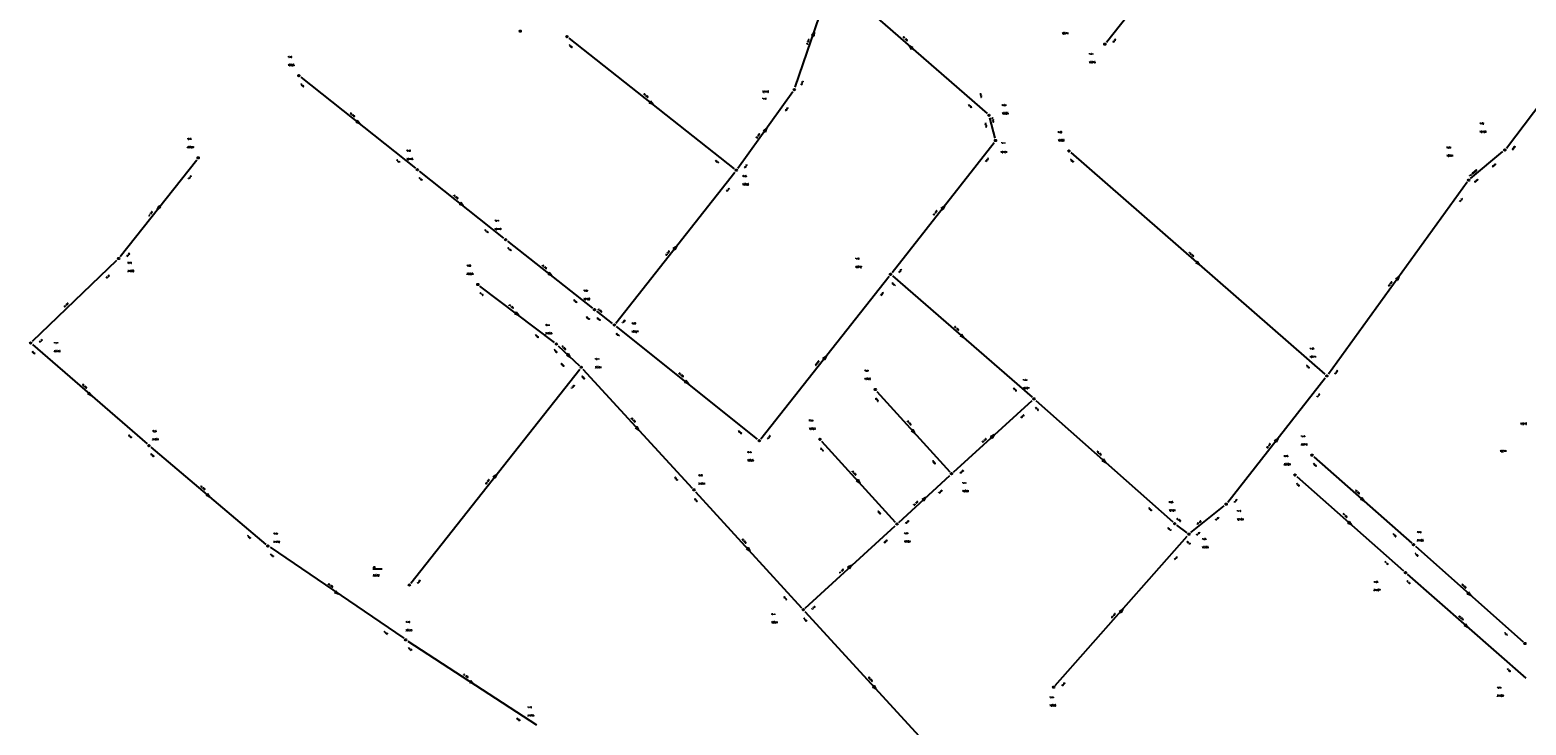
# Model space of a CAD drawing. Header units: metres. Extents: x 183111 to 185656, y 327391 to 329490.
# Tile 19 of 23: x 184537 to 185020, y 329002 to 329227. Entities that reach past the tile are written whole.
import ezdxf

# ---------------------------------------------------------------- set-up
doc = ezdxf.new("R2010")
doc.units = ezdxf.units.M
doc.header["$LTSCALE"] = 0.2
for name, color, linetype in [('B_RIO_L_PUTDEKSEL', 252, 'Continuous'), ('I90_PUTNUMMER', 252, 'Continuous'), ('I90_STRENG', 252, 'Continuous'), ('I90_TEKST', 252, 'Continuous')]:
    doc.layers.add(name, color=color, linetype=linetype)
doc.styles.get("Standard").update_dxf_attribs({"font": 'romans.shx'})

msp = doc.modelspace()

# ---------------------------------------------------------------- linework, layer by layer
at = {"layer": 'B_RIO_L_PUTDEKSEL', "lineweight": -3}
for centre in [(184694.9, 329226.2), (184710, 329224.4), (184883.7, 329222), (184623.4, 329211.8), (184783.4, 329207.3), (184846.3, 329199), (184848.4, 329190.9), (184590.9, 329185.3), (184872.1, 329187.5), (185012.9, 329187.8), (184661.7, 329181.5), (184764.7, 329181.3), (185001.2, 329178.1), (184690.2, 329158.9), (184565.2, 329152.8), (184814.5, 329147.7), (184681.2, 329144.4), (184718.9, 329136.3), (184725.3, 329131.3), (184536.8, 329125.5), (184706.6, 329125.2), (184714.6, 329117.7), (184955.4, 329114.9), (184809.6, 329110.5), (184860.8, 329107.5), (184575, 329092.4), (184772.1, 329094), (184791.7, 329094.4), (184950.6, 329089.3), (184834.2, 329083.3), (184945.1, 329082.9), (184751, 329078.1), (184922.9, 329073.5), (184816.6, 329067.1), (184906.3, 329067.2), (184910.9, 329063.8), (184613.4, 329060), (184983.4, 329060.4), (184980.8, 329051.4), (184659.1, 329047.4), (184786.3, 329039.4), (184786.3, 329039.4), (184657.9, 329029.7), (185019.4, 329028.5), (184867.2, 329014.4)]:
    msp.add_circle(centre, 0.25, dxfattribs=at)
at = {"layer": 'I90_STRENG', "lineweight": -3, "ltscale": 0.7}
for points in [[(184884.2, 329222.6), (184917.91, 329265.25)], [(184783.7, 329208.1), (184795.48, 329242.46)], [(184796.3, 329242.7), (184845.69, 329199.57)], [(184710.6, 329223.9), (184764.05, 329181.79)], [(184789.81, 329225.91), (184789.08, 329224.79)], [(184789.08, 329224.79), (184789.7, 329225.61)], [(184789.08, 329224.79), (184789.6, 329225.3)], [(184789.49, 329224.99), (184789.08, 329224.79)], [(184789.08, 329224.79), (184789.7, 329224.58)], [(184789.39, 329224.68), (184789.81, 329225.91)], [(184789.7, 329224.58), (184789.49, 329224.99)], [(184789.6, 329225.3), (184789.7, 329224.58)], [(184789.81, 329225.91), (184789.7, 329224.58)], [(184789.7, 329225.61), (184789.7, 329224.58)], [(185013.4, 329188.4), (185042.32, 329226.51)], [(184821.49, 329220.67), (184820.51, 329221.53)], [(184820.51, 329221.53), (184821.27, 329220.43)], [(184820.51, 329221.53), (184821.7, 329220.92)], [(184821.27, 329220.43), (184820.76, 329221.31)], [(184820.76, 329221.31), (184821.7, 329220.92)], [(184821.27, 329220.43), (184821, 329221.1)], [(184821, 329221.1), (184821.7, 329220.92)], [(184821.7, 329220.92), (184821.24, 329220.89)], [(184821.24, 329220.89), (184821.27, 329220.43)], [(184821.27, 329220.43), (184821.7, 329220.92)], [(184624, 329211.3), (184661.04, 329181.98)], [(184736.99, 329203.56), (184736.59, 329203.05)], [(184736.79, 329203.3), (184737.81, 329202.5)], [(184737.81, 329202.5), (184736.99, 329203.56)], [(184736.99, 329203.56), (184737.3, 329202.9)], [(184737.04, 329203.1), (184736.99, 329203.56)], [(184736.99, 329203.56), (184737.55, 329202.7)], [(184765.2, 329182), (184782.97, 329206.7)], [(184736.59, 329203.05), (184737.04, 329203.1)], [(184737.81, 329202.5), (184736.59, 329203.05)], [(184737.3, 329202.9), (184736.59, 329203.05)], [(184737.55, 329202.7), (184736.59, 329203.05)], [(184642.29, 329197.36), (184641.89, 329196.85)], [(184641.89, 329196.85), (184642.35, 329196.9)], [(184643.11, 329196.3), (184641.89, 329196.85)], [(184642.6, 329196.7), (184641.89, 329196.85)], [(184642.85, 329196.5), (184641.89, 329196.85)], [(184642.09, 329197.1), (184643.11, 329196.3)], [(184643.11, 329196.3), (184642.29, 329197.36)], [(184642.29, 329197.36), (184642.6, 329196.7)], [(184642.35, 329196.9), (184642.29, 329197.36)], [(184642.29, 329197.36), (184642.85, 329196.5)], [(184774.48, 329194.83), (184773.46, 329193.96)], [(184773.46, 329193.96), (184774.29, 329194.56)], [(184773.46, 329193.96), (184774.1, 329194.3)], [(184773.91, 329194.04), (184773.46, 329193.96)], [(184773.46, 329193.96), (184773.98, 329193.58)], [(184773.72, 329193.77), (184774.48, 329194.83)], [(184773.98, 329193.58), (184773.91, 329194.04)], [(184774.48, 329194.83), (184773.98, 329193.58)], [(184774.29, 329194.56), (184773.98, 329193.58)], [(184774.1, 329194.3), (184773.98, 329193.58)], [(184846.5, 329198.2), (184848.2, 329191.66)], [(184815, 329148.3), (184847.92, 329190.26)], [(184565.7, 329153.4), (184590.41, 329184.65)], [(184872.7, 329187), (184954.8, 329115.45)], [(185001.8, 329178.6), (185012.27, 329187.29)], [(184662.3, 329181), (184689.55, 329159.4)], [(184725.8, 329131.9), (184764.21, 329180.64)], [(184955.9, 329115.6), (185000.75, 329177.5)], [(184577.7, 329168.59), (184578.25, 329169.81)], [(184578.5, 329169.61), (184577.7, 329168.59)], [(184577.9, 329168.84), (184578.25, 329169.81)], [(184578.1, 329169.1), (184578.25, 329169.81)], [(184578.76, 329169.41), (184578.25, 329169.81)], [(184578.25, 329169.81), (184578.3, 329169.35)], [(184675.69, 329170.86), (184675.29, 329170.35)], [(184675.29, 329170.35), (184675.74, 329170.4)], [(184676.51, 329169.8), (184675.29, 329170.35)], [(184676, 329170.2), (184675.29, 329170.35)], [(184676.25, 329170), (184675.29, 329170.35)], [(184675.49, 329170.6), (184676.51, 329169.8)], [(184676.51, 329169.8), (184675.69, 329170.86)], [(184675.69, 329170.86), (184676, 329170.2)], [(184675.74, 329170.4), (184675.69, 329170.86)], [(184675.69, 329170.86), (184676.25, 329170)], [(184831.9, 329169.81), (184830.84, 329168.99)], [(184830.84, 329168.99), (184831.7, 329169.55)], [(184831.1, 329168.79), (184831.9, 329169.81)], [(184831.9, 329169.81), (184831.35, 329168.59)], [(184831.7, 329169.55), (184831.35, 329168.59)], [(184577.7, 329168.59), (184578.76, 329169.41)], [(184578.76, 329169.41), (184577.9, 329168.84)], [(184578.76, 329169.41), (184578.1, 329169.1)], [(184578.3, 329169.35), (184578.76, 329169.41)], [(184830.84, 329168.99), (184831.5, 329169.3)], [(184831.3, 329169.04), (184830.84, 329168.99)], [(184830.84, 329168.99), (184831.35, 329168.59)], [(184831.35, 329168.59), (184831.3, 329169.04)], [(184831.5, 329169.3), (184831.35, 329168.59)], [(184690.8, 329158.4), (184718.25, 329136.79)], [(184745.4, 329156.81), (184744.34, 329155.99)], [(184744.34, 329155.99), (184745.2, 329156.55)], [(184744.34, 329155.99), (184745, 329156.3)], [(184744.8, 329156.04), (184744.34, 329155.99)], [(184744.34, 329155.99), (184744.85, 329155.59)], [(184744.6, 329155.79), (184745.4, 329156.81)], [(184744.85, 329155.59), (184744.8, 329156.04)], [(184745.4, 329156.81), (184744.85, 329155.59)], [(184745.2, 329156.55), (184744.85, 329155.59)], [(184745, 329156.3), (184744.85, 329155.59)], [(184537.4, 329126.1), (184564.65, 329152.31)], [(184913.52, 329151.87), (184913.1, 329151.38)], [(184913.1, 329151.38), (184913.55, 329151.41)], [(184914.29, 329150.77), (184913.1, 329151.38)], [(184913.8, 329151.2), (184913.1, 329151.38)], [(184914.05, 329150.99), (184913.1, 329151.38)], [(184913.31, 329151.63), (184914.29, 329150.77)], [(184914.29, 329150.77), (184913.52, 329151.87)], [(184913.52, 329151.87), (184913.8, 329151.2)], [(184913.55, 329151.41), (184913.52, 329151.87)], [(184913.52, 329151.87), (184914.05, 329150.99)], [(184704.29, 329148.26), (184703.89, 329147.75)], [(184703.89, 329147.75), (184704.34, 329147.8)], [(184705.11, 329147.2), (184703.89, 329147.75)], [(184704.6, 329147.6), (184703.89, 329147.75)], [(184704.86, 329147.4), (184703.89, 329147.75)], [(184704.09, 329148), (184705.11, 329147.2)], [(184705.11, 329147.2), (184704.29, 329148.26)], [(184704.29, 329148.26), (184704.6, 329147.6)], [(184704.34, 329147.8), (184704.29, 329148.26)], [(184704.29, 329148.26), (184704.86, 329147.4)], [(184772.6, 329094.6), (184814.01, 329147.04)], [(184815.1, 329147.2), (184860.19, 329108.06)], [(184978.68, 329147.03), (184977.65, 329146.16)], [(184977.65, 329146.16), (184978.49, 329146.76)], [(184977.65, 329146.16), (184978.3, 329146.5)], [(184978.11, 329146.24), (184977.65, 329146.16)], [(184977.65, 329146.16), (184978.18, 329145.78)], [(184977.92, 329145.97), (184978.68, 329147.03)], [(184978.18, 329145.78), (184978.11, 329146.24)], [(184978.68, 329147.03), (184978.18, 329145.78)], [(184978.49, 329146.76), (184978.18, 329145.78)], [(184978.3, 329146.5), (184978.18, 329145.78)], [(184681.8, 329143.9), (184705.91, 329125.65)], [(184719.5, 329135.8), (184724.63, 329131.79)], [(184693.58, 329135.45), (184693.18, 329134.93)], [(184693.18, 329134.93), (184693.64, 329135)], [(184694.42, 329134.41), (184693.18, 329134.93)], [(184693.9, 329134.8), (184693.18, 329134.93)], [(184694.16, 329134.6), (184693.18, 329134.93)], [(184693.38, 329135.19), (184694.42, 329134.41)], [(184694.42, 329134.41), (184693.58, 329135.45)], [(184693.58, 329135.45), (184693.9, 329134.8)], [(184693.64, 329135), (184693.58, 329135.45)], [(184693.58, 329135.45), (184694.16, 329134.6)], [(184725.9, 329130.8), (184771.44, 329094.48)], [(184837.42, 329128.27), (184837, 329127.78)], [(184837, 329127.78), (184837.45, 329127.81)], [(184838.19, 329127.17), (184837, 329127.78)], [(184837.7, 329127.6), (184837, 329127.78)], [(184837.95, 329127.39), (184837, 329127.78)], [(184837.21, 329128.03), (184838.19, 329127.17)], [(184838.19, 329127.17), (184837.42, 329128.27)], [(184837.42, 329128.27), (184837.7, 329127.6)], [(184837.45, 329127.81), (184837.42, 329128.27)], [(184837.42, 329128.27), (184837.95, 329127.39)], [(184537.4, 329125), (184574.39, 329092.96)], [(184707.2, 329124.6), (184714.04, 329118.19)], [(184710.35, 329122.08), (184709.9, 329121.61)], [(184709.9, 329121.61), (184710.36, 329121.62)], [(184711.07, 329120.96), (184709.9, 329121.61)], [(184710.6, 329121.4), (184709.9, 329121.61)], [(184710.84, 329121.18), (184709.9, 329121.61)], [(184710.12, 329121.84), (184711.07, 329120.96)], [(184711.07, 329120.96), (184710.35, 329122.08)], [(184710.35, 329122.08), (184710.6, 329121.4)], [(184710.36, 329121.62), (184710.35, 329122.08)], [(184710.35, 329122.08), (184710.84, 329121.18)], [(184793.7, 329121.31), (184792.64, 329120.49)], [(184792.9, 329120.29), (184793.7, 329121.31)], [(184793.7, 329121.31), (184793.15, 329120.09)], [(184659.6, 329048), (184714.11, 329117.02)], [(184715.1, 329117.1), (184750.43, 329078.68)], [(184792.64, 329120.49), (184793.5, 329121.05)], [(184792.64, 329120.49), (184793.3, 329120.8)], [(184793.1, 329120.54), (184792.64, 329120.49)], [(184792.64, 329120.49), (184793.15, 329120.09)], [(184793.15, 329120.09), (184793.1, 329120.54)], [(184793.5, 329121.05), (184793.15, 329120.09)], [(184793.3, 329120.8), (184793.15, 329120.09)], [(184748.39, 329113.36), (184747.99, 329112.85)], [(184747.99, 329112.85), (184748.45, 329112.9)], [(184749.21, 329112.29), (184747.99, 329112.85)], [(184748.7, 329112.7), (184747.99, 329112.85)], [(184748.95, 329112.5), (184747.99, 329112.85)], [(184748.19, 329113.1), (184749.21, 329112.29)], [(184749.21, 329112.29), (184748.39, 329113.36)], [(184748.39, 329113.36), (184748.7, 329112.7)], [(184748.45, 329112.9), (184748.39, 329113.36)], [(184748.39, 329113.36), (184748.95, 329112.5)], [(184923.4, 329074.1), (184954.91, 329114.25)], [(184555.62, 329109.57), (184555.2, 329109.08)], [(184555.2, 329109.08), (184555.65, 329109.11)], [(184556.39, 329108.47), (184555.2, 329109.08)], [(184555.9, 329108.9), (184555.2, 329109.08)], [(184556.14, 329108.69), (184555.2, 329109.08)], [(184555.41, 329109.33), (184556.39, 329108.47)], [(184556.39, 329108.47), (184555.62, 329109.57)], [(184555.62, 329109.57), (184555.9, 329108.9)], [(184555.65, 329109.11), (184555.62, 329109.57)], [(184555.62, 329109.57), (184556.14, 329108.69)], [(184810.1, 329109.9), (184833.63, 329083.9)], [(184834.8, 329083.8), (184860.21, 329106.91)], [(184861.4, 329107), (184905.7, 329067.75)], [(184732.6, 329098.6), (184732.12, 329098.16)], [(184733.24, 329097.42), (184732.12, 329098.16)], [(184732.8, 329097.9), (184732.12, 329098.16)], [(184732.12, 329098.16), (184732.58, 329098.14)], [(184733.02, 329097.66), (184732.12, 329098.16)], [(184732.36, 329098.38), (184733.24, 329097.42)], [(184732.58, 329098.14), (184732.6, 329098.6)], [(184733.24, 329097.42), (184732.6, 329098.6)], [(184732.6, 329098.6), (184732.8, 329097.9)], [(184732.6, 329098.6), (184733.02, 329097.66)], [(184821.7, 329097.6), (184821.22, 329097.16)], [(184822.34, 329096.42), (184821.22, 329097.16)], [(184821.9, 329096.9), (184821.22, 329097.16)], [(184821.22, 329097.16), (184821.68, 329097.14)], [(184822.12, 329096.66), (184821.22, 329097.16)], [(184821.46, 329097.38), (184822.34, 329096.42)], [(184821.68, 329097.14), (184821.7, 329097.6)], [(184822.34, 329096.42), (184821.7, 329097.6)], [(184821.7, 329097.6), (184821.9, 329096.9)], [(184821.7, 329097.6), (184822.12, 329096.66)], [(184792.2, 329093.8), (184816.01, 329067.67)], [(184847.98, 329095.84), (184846.8, 329095.2)], [(184846.8, 329095.2), (184847.74, 329095.62)], [(184846.8, 329095.2), (184847.5, 329095.4)], [(184846.8, 329095.2), (184847.24, 329094.72)], [(184847.26, 329095.18), (184846.8, 329095.2)], [(184847.02, 329094.96), (184847.98, 329095.84)], [(184847.98, 329095.84), (184847.24, 329094.72)], [(184847.74, 329095.62), (184847.24, 329094.72)], [(184847.5, 329095.4), (184847.24, 329094.72)], [(184847.24, 329094.72), (184847.26, 329095.18)], [(184939.6, 329094.71), (184938.54, 329093.89)], [(184938.54, 329093.89), (184939.4, 329094.46)], [(184938.54, 329093.89), (184939.2, 329094.2)], [(184939, 329093.94), (184938.54, 329093.89)], [(184938.54, 329093.89), (184939.05, 329093.49)], [(184938.8, 329093.69), (184939.6, 329094.71)], [(184939.05, 329093.49), (184939, 329093.94)], [(184939.6, 329094.71), (184939.05, 329093.49)], [(184939.4, 329094.46), (184939.05, 329093.49)], [(184939.2, 329094.2), (184939.05, 329093.49)], [(184575.6, 329091.9), (184612.78, 329060.52)], [(184883.23, 329087.97), (184882.8, 329087.49)], [(184882.8, 329087.49), (184883.26, 329087.52)], [(184883.99, 329086.87), (184882.8, 329087.49)], [(184883.5, 329087.3), (184882.8, 329087.49)], [(184883.74, 329087.08), (184882.8, 329087.49)], [(184883.01, 329087.73), (184883.99, 329086.87)], [(184883.99, 329086.87), (184883.23, 329087.97)], [(184883.23, 329087.97), (184883.5, 329087.3)], [(184883.26, 329087.52), (184883.23, 329087.97)], [(184883.23, 329087.97), (184883.74, 329087.08)], [(184951.2, 329088.8), (184982.81, 329060.95)], [(184687.2, 329083.11), (184686.14, 329082.29)], [(184686.14, 329082.29), (184687, 329082.85)], [(184686.14, 329082.29), (184686.8, 329082.6)], [(184686.4, 329082.09), (184687.2, 329083.11)], [(184687.2, 329083.11), (184686.65, 329081.89)], [(184687, 329082.85), (184686.65, 329081.89)], [(184686.8, 329082.6), (184686.65, 329081.89)], [(184817.2, 329067.6), (184833.63, 329082.73)], [(184686.6, 329082.34), (184686.14, 329082.29)], [(184686.14, 329082.29), (184686.65, 329081.89)], [(184686.65, 329081.89), (184686.6, 329082.34)], [(184804, 329081.5), (184803.52, 329081.06)], [(184804.64, 329080.32), (184803.52, 329081.06)], [(184804.2, 329080.8), (184803.52, 329081.06)], [(184803.52, 329081.06), (184803.98, 329081.04)], [(184804.42, 329080.56), (184803.52, 329081.06)], [(184803.76, 329081.28), (184804.64, 329080.32)], [(184803.98, 329081.04), (184804, 329081.5)], [(184804.64, 329080.32), (184804, 329081.5)], [(184804, 329081.5), (184804.2, 329080.8)], [(184804, 329081.5), (184804.42, 329080.56)], [(184945.7, 329082.4), (184980.2, 329051.96)], [(184593.91, 329076.87), (184593.49, 329076.37)], [(184593.49, 329076.37), (184593.95, 329076.41)], [(184594.7, 329075.78), (184593.49, 329076.37)], [(184594.2, 329076.2), (184593.49, 329076.37)], [(184594.45, 329075.99), (184593.49, 329076.37)], [(184593.7, 329076.62), (184594.7, 329075.78)], [(184594.7, 329075.78), (184593.91, 329076.87)], [(184593.91, 329076.87), (184594.2, 329076.2)], [(184593.95, 329076.41), (184593.91, 329076.87)], [(184593.91, 329076.87), (184594.45, 329075.99)], [(184751.5, 329077.5), (184785.72, 329040)], [(184825.88, 329075.64), (184824.7, 329075)], [(184824.7, 329075), (184825.64, 329075.42)], [(184824.7, 329075), (184825.4, 329075.2)], [(184824.7, 329075), (184825.14, 329074.52)], [(184825.16, 329074.98), (184824.7, 329075)], [(184824.92, 329074.76), (184825.88, 329075.64)], [(184825.88, 329075.64), (184825.14, 329074.52)], [(184825.64, 329075.42), (184825.14, 329074.52)], [(184825.4, 329075.2), (184825.14, 329074.52)], [(184825.14, 329074.52), (184825.16, 329074.98)], [(184911.5, 329064.3), (184922.25, 329072.98)], [(184966.73, 329075.57), (184966.3, 329075.09)], [(184966.3, 329075.09), (184966.76, 329075.11)], [(184967.49, 329074.47), (184966.3, 329075.09)], [(184967, 329074.9), (184966.3, 329075.09)], [(184967.24, 329074.68), (184966.3, 329075.09)], [(184966.51, 329075.33), (184967.49, 329074.47)], [(184967.49, 329074.47), (184966.73, 329075.57)], [(184966.73, 329075.57), (184967, 329074.9)], [(184966.76, 329075.11), (184966.73, 329075.57)], [(184966.73, 329075.57), (184967.24, 329074.68)], [(184786.9, 329039.9), (184816.02, 329066.5)], [(184867.7, 329015), (184910.34, 329063.21)], [(184906.9, 329066.7), (184910.22, 329064.27)], [(184962.63, 329067.87), (184962.2, 329067.39)], [(184962.2, 329067.39), (184962.66, 329067.41)], [(184963.39, 329066.77), (184962.2, 329067.39)], [(184962.9, 329067.2), (184962.2, 329067.39)], [(184963.14, 329066.98), (184962.2, 329067.39)], [(184962.41, 329067.63), (184963.39, 329066.77)], [(184963.39, 329066.77), (184962.63, 329067.87)], [(184962.63, 329067.87), (184962.9, 329067.2)], [(184962.66, 329067.41), (184962.63, 329067.87)], [(184962.63, 329067.87), (184963.14, 329066.98)], [(184614.1, 329059.6), (184657.27, 329030.19)], [(184768.5, 329059.5), (184768.02, 329059.06)], [(184769.14, 329058.32), (184768.02, 329059.06)], [(184768.7, 329058.8), (184768.02, 329059.06)], [(184768.02, 329059.06), (184768.48, 329059.04)], [(184768.92, 329058.56), (184768.02, 329059.06)], [(184768.26, 329059.28), (184769.14, 329058.32)], [(184768.48, 329059.04), (184768.5, 329059.5)], [(184769.14, 329058.32), (184768.5, 329059.5)], [(184768.5, 329059.5), (184768.7, 329058.8)], [(184768.5, 329059.5), (184768.92, 329058.56)], [(184984, 329059.9), (185018.8, 329029.06)], [(184801.88, 329053.74), (184800.7, 329053.1)], [(184800.7, 329053.1), (184801.64, 329053.52)], [(184800.92, 329052.86), (184801.88, 329053.74)], [(184801.88, 329053.74), (184801.14, 329052.62)], [(184801.64, 329053.52), (184801.14, 329052.62)], [(184647.29, 329052.64), (184650.29, 329052.64)], [(184800.7, 329053.1), (184801.4, 329053.3)], [(184800.7, 329053.1), (184801.14, 329052.62)], [(184801.16, 329053.08), (184800.7, 329053.1)], [(184801.4, 329053.3), (184801.14, 329052.62)], [(184801.14, 329052.62), (184801.16, 329053.08)], [(184981.4, 329050.9), (185019.7, 329017.36)], [(184635.35, 329045.43), (184634.98, 329044.9)], [(184634.98, 329044.9), (184635.43, 329044.98)], [(184636.24, 329044.43), (184634.98, 329044.9)], [(184635.7, 329044.8), (184634.98, 329044.9)], [(184635.97, 329044.62), (184634.98, 329044.9)], [(184635.16, 329045.16), (184636.24, 329044.43)], [(184636.24, 329044.43), (184635.35, 329045.43)], [(184635.35, 329045.43), (184635.7, 329044.8)], [(184635.43, 329044.98), (184635.35, 329045.43)], [(184635.35, 329045.43), (184635.97, 329044.62)], [(185001.13, 329045.07), (185000.7, 329044.59)], [(185000.7, 329044.59), (185001.16, 329044.61)], [(185001.89, 329043.97), (185000.7, 329044.59)], [(185001.4, 329044.4), (185000.7, 329044.59)], [(185001.64, 329044.18), (185000.7, 329044.59)], [(185000.91, 329044.83), (185001.89, 329043.97)], [(185001.89, 329043.97), (185001.13, 329045.07)], [(185001.13, 329045.07), (185001.4, 329044.4)], [(185001.16, 329044.61), (185001.13, 329045.07)], [(185001.13, 329045.07), (185001.64, 329044.18)], [(184889.53, 329039.59), (184888.42, 329038.83)], [(184888.42, 329038.83), (184889.32, 329039.34)], [(184888.42, 329038.83), (184889.1, 329039.1)], [(184888.67, 329038.61), (184889.53, 329039.59)], [(184889.53, 329039.59), (184888.91, 329038.4)], [(184889.32, 329039.34), (184888.91, 329038.4)], [(184889.1, 329039.1), (184888.91, 329038.4)], [(184786.8, 329038.8), (184832.02, 328989.58)], [(184888.88, 329038.86), (184888.42, 329038.83)], [(184888.42, 329038.83), (184888.91, 329038.4)], [(184888.91, 329038.4), (184888.88, 329038.86)], [(185000.23, 329034.77), (184999.8, 329034.28)], [(184999.8, 329034.28), (185000.26, 329034.31)], [(185000.99, 329033.67), (184999.8, 329034.28)], [(185000.5, 329034.1), (184999.8, 329034.28)], [(185000.74, 329033.89), (184999.8, 329034.28)], [(185000.01, 329034.53), (185000.99, 329033.67)], [(185000.99, 329033.67), (185000.23, 329034.77)], [(185000.23, 329034.77), (185000.5, 329034.1)], [(185000.26, 329034.31), (185000.23, 329034.77)], [(185000.23, 329034.77), (185000.74, 329033.89)], [(184658.6, 329029.3), (184700.15, 329002.3)], [(184678.93, 329016.43), (184678.58, 329015.88)], [(184678.58, 329015.88), (184679.03, 329015.98)], [(184679.85, 329015.45), (184678.58, 329015.88)], [(184679.3, 329015.8), (184678.58, 329015.88)], [(184679.57, 329015.62), (184678.58, 329015.88)], [(184678.75, 329016.15), (184679.85, 329015.45)], [(184679.85, 329015.45), (184678.93, 329016.43)], [(184678.93, 329016.43), (184679.3, 329015.8)], [(184679.03, 329015.98), (184678.93, 329016.43)], [(184678.93, 329016.43), (184679.57, 329015.62)], [(184809.2, 329014.9), (184808.72, 329014.46)], [(184809.18, 329014.44), (184809.2, 329014.9)], [(184809.84, 329013.72), (184809.2, 329014.9)], [(184809.2, 329014.9), (184809.4, 329014.2)], [(184809.2, 329014.9), (184809.62, 329013.96)], [(184809.84, 329013.72), (184808.72, 329014.46)], [(184809.4, 329014.2), (184808.72, 329014.46)], [(184808.72, 329014.46), (184809.18, 329014.44)], [(184809.62, 329013.96), (184808.72, 329014.46)], [(184808.96, 329014.68), (184809.84, 329013.72)]]:
    msp.add_lwpolyline(points, dxfattribs=at)

# ---------------------------------------------------------------- texts
at = {"layer": 'I90_PUTNUMMER', "lineweight": -3}
for s, p in [('10574', (184869.76, 329225.23)), ('10528', (184619.8, 329215)), ('10575', (184878.53, 329215.91)), ('12116', (184773, 329206.4)), ('10605', (184850.43, 329199.42)), ('12123', (185004.74, 329193.49)), ('30529', (184587.3, 329188.5)), ('10606', (184868.5, 329190.7)), ('12118', (184658.1, 329184.7)), ('12121', (184850.02, 329186.92)), ('10591', (184994.05, 329185.75)), ('10526', (184766.61, 329176.49)), ('12119', (184686.6, 329162.1)), ('10572', (184803.04, 329149.83)), ('31950', (184568.03, 329148.51)), ('30625', (184677.6, 329147.6)), ('12120', (184715.3, 329139.5)), ('31953', (184703, 329128.4)), ('10527', (184730.86, 329128.95)), ('30530', (184544.27, 329122.63)), ('10571', (184949.83, 329120.82)), ('30531', (184719, 329117.44)), ('10566', (184806, 329113.7)), ('10567', (184857.2, 329110.7)), ('10563', (184788.1, 329097.6)), ('12210', (185017.85, 329099.22)), ('31951', (184576.04, 329094.17)), ('30570', (184947, 329092.5)), ('10565', (184768.15, 329087.36)), ('12211', (185011.26, 329090.42)), ('30569', (184941.5, 329086.1)), ('31954', (184752.4, 329079.87)), ('10564', (184837.62, 329077.46)), ('12124', (184904.33, 329071.24)), ('12153', (184926.33, 329068.37)), ('31952', (184615.16, 329061.06)), ('10562', (184818.81, 329061.2)), ('10568', (184915.05, 329059.33)), ('31966', (184984.51, 329061.55)), ('30532', (184647.29, 329050.24)), ('31967', (184970.52, 329045.5)), ('10561', (184775.9, 329035.07)), ('30533', (184657.87, 329032.54)), ('31969', (185010.36, 329011.41)), ('31955', (184697.2, 329005)), ('10560', (184865.81, 329008.26))]:
    msp.add_text(s, height=0.5, dxfattribs=at).set_placement(p)
at = {"layer": 'I90_TEKST', "lineweight": -3}
for s, rotation, oblique, p in [('37 300', 71.077, 0.0279, (184787.7, 329221.8)), ('67 300', 318.8431, 359.9751, (184818.5, 329224.2)), ('72.36', 51.6869, 0.0299, (184886.5, 329222.4)), ('74.08', 321.7353, 359.9545, (184710.5, 329221.6)), ('74.80', 321.6486, 359.9916, (184623.8, 329209)), ('72.13', 71.077, 0.0279, (184785.9, 329208.7)), ('69 300', 321.7353, 359.9545, (184734.7, 329205.8)), ('72.76', 284.5897, 359.9652, (184843.31, 329206.07)), ('48 300', 321.6486, 359.9916, (184639.9, 329199.6)), ('73.07', 54.2902, 0.0226, (184780.7, 329200.3)), ('72.75', 318.8431, 359.9751, (184839.5, 329202.3)), ('72.76', 284.5897, 359.9652, (184844.9, 329196.5)), ('8 300', 284.5897, 359.9652, (184847.2, 329198.2)), ('32 300', 54.2902, 0.0226, (184771.3, 329191.5)), ('69.99', 52.8339, 0.0477, (185015.49, 329187.82)), ('74.57', 321.6486, 359.9916, (184654.8, 329184.5)), ('73.47', 321.7353, 359.9545, (184757.8, 329184.3)), ('72.76', 51.9086, 0.0658, (184845.4, 329183.9)), ('72.82', 318.9302, 360, (184872.4, 329184.7)), ('75.45', 51.6486, -0.0084, (184587.9, 329178.3)), ('73.47', 54.2902, 0.0226, (184767.5, 329181.9)), ('15 400/600', 39.7107, 0.0181, (185001.6, 329179.3)), ('69.99', 39.7107, 0.0181, (185008.98, 329182.28)), ('74.57', 321.6003, 359.9778, (184662.1, 329178.7)), ('73.47', 51.7353, -0.0109, (184761.7, 329174.3)), ('69.99', 39.7107, 0.0181, (185003.25, 329177.32)), ('36 300', 321.6003, 359.9778, (184673.3, 329173.1)), ('71.34', 54.0679, 0.0207, (184998.5, 329171)), ('41 300', 51.6486, -0.0084, (184575.1, 329166.4)), ('54 300', 51.9086, 0.0658, (184828.5, 329166.7)), ('74.34', 321.6003, 359.9778, (184683.3, 329161.9)), ('74.34', 321.822, 360.0411, (184690.7, 329156.1)), ('63 300', 51.7353, -0.0109, (184742.1, 329153.7)), ('75.37', 51.6486, -0.0084, (184568, 329153.3)), ('36 300', 321.822, 360.0411, (184701.9, 329150.5)), ('110 400', 318.9302, 360, (184910.7, 329154.7)), ('75.37', 43.9092, 0.0313, (184561.3, 329146.3)), ('73.21', 51.9086, 0.0658, (184817.3, 329148.1)), ('74.10', 322.8831, 359.9734, (184681.7, 329141.6)), ('73.21', 51.6869, 0.0026, (184811.5, 329140.7)), ('73.21', 319.0172, 359.9627, (184814.8, 329144.8)), ('78 500', 54.0679, 0.0207, (184975.5, 329143.7)), ('39 300', 43.9092, 0.0313, (184547.7, 329137)), ('31 300', 322.8831, 359.9734, (184691.2, 329137.7)), ('73.99', 321.822, 360.0411, (184712, 329139.3)), ('8 300', 321.9572, 359.9906, (184720, 329136.3)), ('73.99', 321.9572, 359.9906, (184716.04, 329133.85)), ('73.99', 321.9572, 359.9906, (184719.53, 329133.53)), ('73.91', 51.7353, -0.0109, (184728.1, 329131.8)), ('61 300', 319.0172, 359.9627, (184835.1, 329130.7)), ('75.37', 43.9092, 0.0313, (184539.7, 329125.6)), ('74.08', 322.8831, 359.9734, (184699.6, 329128)), ('73.91', 321.4269, 359.9903, (184725.7, 329128.5)), ('75.31', 319.1043, 359.9876, (184537.1, 329122.7)), ('74.08', 316.8335, 359.994, (184705.63, 329123.26)), ('10 300', 316.8335, 359.994, (184708.2, 329124.5)), ('73.85', 316.8335, 359.994, (184707.9, 329118.8)), ('68 300', 51.6869, 0.0026, (184790.4, 329118.2)), ('72.13', 318.9302, 360, (184948.6, 329118.2)), ('71.66', 54.0679, 0.0207, (184958.2, 329115.4)), ('50 300', 319.1043, 359.9876, (184553.4, 329112)), ('73.85', 51.6869, 0.0026, (184711.6, 329110.7)), ('73.85', 312.6014, 359.9717, (184714.6, 329114.8)), ('59 300', 321.4269, 359.9903, (184746.1, 329115.6)), ('73.06', 312.1616, 360.0006, (184809.5, 329107.6)), ('72.70', 319.0172, 359.9627, (184854, 329110.8)), ('71.66', 51.8705, 0.0277, (184952.4, 329107.9)), ('72.70', 42.2944, 0.0385, (184856.7, 329101.2)), ('72.70', 318.4484, 359.9868, (184861.1, 329104.6)), ('53 300', 312.6014, 359.9717, (184730.7, 329101.2)), ('73.60', 321.4269, 359.9903, (184765.2, 329097)), ('36 300', 312.1616, 360.0006, (184819.8, 329100.3)), ('75.05', 319.1043, 359.9876, (184568.2, 329095.7)), ('73.60', 51.6869, 0.0026, (184774.9, 329094.4)), ('35 300', 42.2944, 0.0385, (184844.2, 329093.3)), ('52 400', 51.8705, 0.0277, (184936.2, 329091.5)), ('75.05', 319.8469, 359.9798, (184575.4, 329089.6)), ('73.14', 312.336, 359.9555, (184791.7, 329091.5)), ('72.88', 312.1616, 360.0006, (184827.9, 329087.4)), ('60 300', 318.4484, 359.9868, (184881.1, 329090.4)), ('36 300', 312.336, 359.9555, (184802, 329084.1)), ('72.88', 42.2944, 0.0385, (184837.1, 329083.3)), ('72.38', 318.6226, 360.0035, (184950.9, 329086.5)), ('50 300', 319.8469, 359.9798, (184591.6, 329079.2)), ('89 300', 51.6869, 0.0026, (184683.9, 329079.9)), ('73.49', 312.6014, 359.9717, (184744.6, 329082.1)), ('72.88', 42.6431, 0.0135, (184830.2, 329076.9)), ('72.36', 318.5818, 359.9957, (184945.4, 329080.1)), ('43 300', 318.6226, 360.0035, (184964.5, 329077.9)), ('73.49', 312.3816, 360.0011, (184751, 329075.2)), ('23 300', 42.6431, 0.0135, (184822.1, 329073)), ('71.84', 51.8705, 0.0277, (184925.7, 329073.9)), ('72.92', 312.336, 359.9555, (184810.2, 329071.2)), ('72.92', 42.6431, 0.0135, (184819.5, 329067.1)), ('72.13', 318.4484, 359.9868, (184897.68, 329072.16)), ('5 300', 323.7594, 359.9327, (184906.92, 329068.68)), ('15 400', 38.8814, 0.0013, (184913.5, 329066.8)), ('71.84', 38.8814, 0.0013, (184919.57, 329068.18)), ('47 300', 318.5818, 359.9957, (184960.5, 329070.3)), ('74.82', 319.8469, 359.9798, (184606.6, 329063.2)), ('72.13', 323.7594, 359.9327, (184903.83, 329065.69)), ('71.84', 38.8814, 0.0013, (184913.41, 329063.34)), ('71.80', 318.6226, 360.0035, (184976.6, 329063.8)), ('52 300', 312.3816, 360.0011, (184766.5, 329062.1)), ('72.92', 42.4232, 0.0428, (184812.5, 329060.8)), ('72.13', 323.7594, 359.9327, (184910.05, 329061.28)), ('74.82', 325.7108, 359.9513, (184614, 329057.2)), ('71.84', 48.5355, 0.0409, (184906.33, 329055.41)), ('71.75', 318.5818, 359.9957, (184974, 329054.8)), ('71.80', 318.4484, 359.9868, (184983.7, 329057.5)), ('74.27', 51.6869, 0.0026, (184661.9, 329047.8)), ('41 300', 42.4232, 0.0428, (184798.1, 329051.1)), ('71.75', 318.7967, 359.9909, (184981.1, 329048.6)), ('53 300', 325.7108, 359.9513, (184632.8, 329047.6)), ('48 300', 318.4484, 359.9868, (184998.9, 329047.5)), ('73.16', 312.3816, 360.0011, (184779.9, 329043.5)), ('73.16', 42.4232, 0.0428, (184789.2, 329039.4)), ('71.93', 312.5559, 359.9886, (184786.3, 329036.6)), ('65 400', 48.5355, 0.0409, (184886, 329036.7)), ('52 300', 318.7967, 359.9909, (184998, 329037.2)), ('74.32', 325.7108, 359.9513, (184650.8, 329032.2)), ('71.21', 318.4484, 359.9868, (185012.6, 329031.9)), ('74.32', 326.9942, 359.9996, (184658.6, 329026.9)), ('71.08', 318.7967, 359.9909, (185013.5, 329020.2)), ('51 300', 326.9942, 359.9996, (184676.5, 329018.4)), ('68 300', 312.5559, 359.9886, (184807.3, 329017.5)), ('72.05', 48.5355, 0.0409, (184870, 329014.7)), ('73.65', 326.9942, 359.9996, (184693.6, 329004.2))]:
    msp.add_text(s, height=0.36, rotation=rotation, dxfattribs=dict(at, oblique=oblique)).set_placement(p)
for s, p in [('76.30', (184619.8, 329217.7)), ('73.51', (184878.53, 329218.61)), ('74.40', (184773, 329204.2)), ('74.04', (184850.43, 329202.12)), ('74.00', (184868.5, 329193.4)), ('73.52', (185004.74, 329196.19)), ('76.55', (184587.3, 329191.2)), ('74.11', (184850.2, 329189.91)), ('73.54', (184994.05, 329188.45)), ('76.26', (184658.1, 329187.4)), ('75.08', (184766.61, 329179.19)), ('76.19', (184686.6, 329164.8)), ('76.70', (184568.03, 329151.21)), ('76.00', (184677.6, 329150.3)), ('74.56', (184803.04, 329152.53)), ('76.02', (184715.3, 329142.2)), ('76.11', (184703, 329131.1)), ('76.00', (184730.86, 329131.65)), ('77.17', (184544.27, 329125.33)), ('73.68', (184949.83, 329123.52)), ('76.11', (184719, 329120.14)), ('75.29', (184806, 329116.4)), ('74.84', (184857.2, 329113.4)), ('76.28', (184576.04, 329096.87)), ('75.49', (184788.1, 329100.3)), ('73.78', (184947, 329095.2)), ('75.75', (184768.15, 329090.06)), ('73.75', (184941.5, 329088.8)), ('75.86', (184752.4, 329082.57)), ('74.91', (184837.62, 329080.16)), ('73.65', (184904.33, 329073.95)), ('73.70', (184926.33, 329071.07)), ('75.82', (184615.16, 329063.76)), ('74.89', (184818.81, 329063.9)), ('73.76', (184984.51, 329064.25)), ('73.65', (184915.05, 329062.03)), ('.00', (184647.29, 329052.94)), ('73.65', (184970.52, 329048.2)), ('75.30', (184657.87, 329035.24)), ('75.11', (184775.9, 329037.77)), ('75.11', (184775.9, 329037.77)), ('72.93', (184865.81, 329010.96)), ('72.84', (185010.36, 329014.1)), ('74.70', (184697.2, 329007.7))]:
    msp.add_text(s, height=0.36, dxfattribs=at).set_placement(p)

doc.saveas('drawing.dxf')
